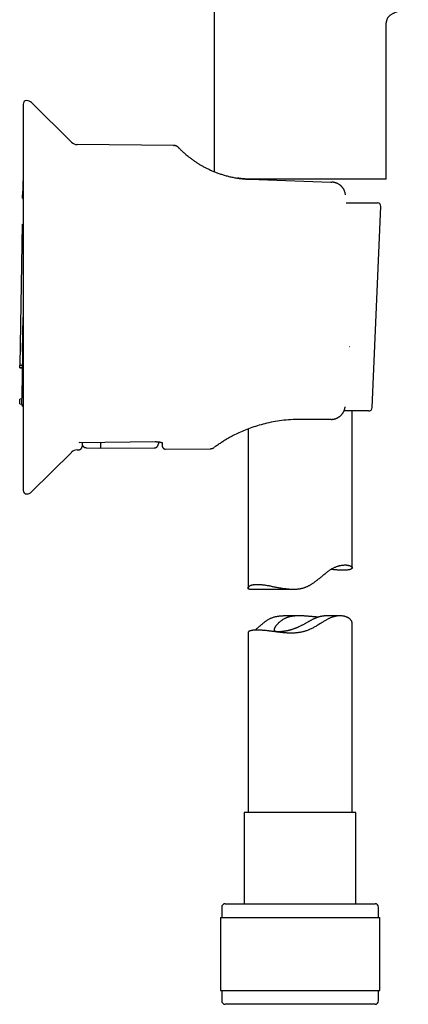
# Model space of a CAD drawing. Header units: millimetres. Extents: x 8 to 855, y 12 to 815.
# Tile 43 of 55: x 606 to 662, y 495 to 637. Entities that reach past the tile are written whole.
import ezdxf

# ---------------------------------------------------------------- set-up
doc = ezdxf.new("R2010")
doc.units = ezdxf.units.MM

msp = doc.modelspace()

# ---------------------------------------------------------------- linework, layer by layer
at = {"color": 7, "linetype": 'Continuous', "lineweight": 30}
for p, q in [((634.1, 679.15), (634.1, 615.23)), ((658.9, 614.15), (658.9, 636.65)), ((606.6, 624.97), (606.6, 569.28)), ((613.55, 619.47), (607.8, 625.18)), ((628.27, 619), (614.39, 619.12)), ((628.27, 619), (628.29, 619)), ((628.98, 618.7), (628.98, 618.7)), ((628.99, 618.69), (628.99, 618.69)), ((606.59, 615.49), (606.54, 612.42)), ((606.6, 615.49), (606.59, 615.49)), ((606.6, 615.49), (606.59, 615.49)), ((658.9, 614.15), (638.79, 614.15)), ((639.25, 614.13), (650.91, 613.72)), ((650.91, 613.72), (651.07, 613.72)), ((606.52, 611.43), (606.54, 612.42)), ((606.6, 612.42), (606.54, 612.42)), ((653.14, 610.74), (657.63, 610.74)), ((656.87, 581.22), (658.13, 610.22)), ((606.46, 607.64), (606.1, 587.36)), ((606.46, 607.64), (606.6, 607.63)), ((606.51, 589.32), (606.6, 594.3)), ((606.51, 589), (606.46, 586.24)), ((606.51, 589.32), (606.51, 589)), ((606.51, 589), (606.6, 589)), ((606.1, 587.36), (606.48, 587.35)), ((606.1, 586.98), (606.1, 587.36)), ((606.46, 586.19), (606.45, 585.97)), ((606.46, 586.24), (606.6, 586.24)), ((606.46, 586.24), (606.46, 586.19)), ((606.44, 584.94), (606.42, 583.99)), ((606.45, 585.97), (606.44, 584.94)), ((606.45, 585.97), (606.6, 585.97)), ((606.41, 583.31), (606.38, 581.77)), ((606.42, 583.99), (606.41, 583.5)), ((606.41, 583.5), (606.41, 583.31)), ((606.41, 583.31), (606.6, 583.31)), ((606.13, 581.77), (606.14, 582.46)), ((606.13, 581.77), (606.38, 581.72)), ((606.39, 582.5), (606.14, 582.46)), ((656.37, 580.74), (652.82, 580.74)), ((652.97, 581.32), (652.97, 581.32)), ((654, 558.14), (654, 580.74)), ((650.84, 579.53), (646.5, 579.53)), ((646.5, 579.53), (646.5, 579.53)), ((650.95, 579.53), (650.84, 579.53)), ((638.72, 578.03), (638.75, 578.04)), ((638.74, 578.04), (638.75, 578.04)), ((639, 578.14), (639, 555.22)), ((614.6, 576.24), (614.75, 576.22)), ((614.75, 576.22), (625.6, 576.32)), ((615.09, 576.22), (615.08, 575.63)), ((625.6, 576.32), (625.6, 576.32)), ((626.61, 576.18), (626.62, 575.73)), ((607.8, 569.07), (613.55, 574.78)), ((614.39, 575.13), (614.6, 575.13)), ((615.66, 575.45), (617.77, 575.36)), ((617.77, 575.36), (625.49, 575.43)), ((627.12, 575.24), (633.54, 575.3)), ((639.21, 555.06), (645.53, 555.06)), ((646.37, 551.22), (644.08, 551.22)), ((652.24, 551.22), (649.95, 551.22)), ((654, 522.86), (654, 550.17)), ((639, 548.82), (639, 522.86)), ((638.45, 522.86), (638.45, 509.74)), ((654.55, 522.86), (638.45, 522.86)), ((654.55, 509.74), (654.55, 522.86)), ((635.7, 509.74), (657.3, 509.74)), ((635.2, 509.24), (635.2, 507.74)), ((657.8, 507.74), (657.8, 509.24)), ((635.02, 507.74), (635.02, 497.24)), ((635.02, 507.74), (657.97, 507.74)), ((657.97, 497.24), (657.97, 507.74)), ((635.02, 497.24), (657.97, 497.24)), ((635.2, 497.24), (635.2, 495.74)), ((657.8, 495.74), (657.8, 497.24)), ((637.59, 495.24), (635.7, 495.24)), ((657.3, 495.24), (637.59, 495.24))]:
    msp.add_line(p, q, dxfattribs=at)
at = {"color": 7, "linetype": 'Continuous', "lineweight": 30, "flags": 128}
for points in [[(653.63, 590.04), (653.63, 590.04), (653.64, 590.04), (653.64, 590.05)], [(652.97, 581.32), (652.98, 581.33), (652.97, 581.33)]]:
    msp.add_lwpolyline(points, dxfattribs=at)
at = {"color": 7, "linetype": 'Continuous', "lineweight": 30}
for centre, radius, start, end in [((607.1, 624.97), 0.5, 90, 180), ((607.1, 624.47), 1, 45.1969, 90), ((614.4, 620.32), 1.2, 225.1969, 269.5), ((628.26, 618), 1, 75.2672, 88.6579), ((606.89, 611.43), 0.363, 179.5904, 217.7367), ((657.63, 610.24), 0.5, 357.5187, 90), ((606.88, 581.75), 0.5, 184.0804, 235.7979), ((656.37, 581.24), 0.5, 270, 357.5187), ((614.4, 573.93), 1.2, 90.5, 134.8031), ((607.1, 569.28), 0.5, 180, 270), ((607.1, 569.78), 1, 270, 314.8031), ((635.7, 509.24), 0.5, 90, 180), ((657.3, 509.24), 0.5, 0, 90), ((635.7, 495.74), 0.5, 180, 270), ((657.3, 495.74), 0.5, 270, 0)]:
    msp.add_arc(centre, radius, start, end, dxfattribs=at)
for points, knots in [([(662.09, 638.65), (662.08, 638.65), (661.98, 638.64), (661.8, 638.6), (661.55, 638.56), (661.31, 638.5), (661.07, 638.44), (660.83, 638.38), (660.6, 638.3), (660.39, 638.23), (660.2, 638.15), (660.03, 638.08), (659.87, 638), (659.72, 637.91), (659.58, 637.82), (659.44, 637.72), (659.33, 637.62), (659.24, 637.52), (659.16, 637.43), (659.09, 637.33), (659.04, 637.23), (658.99, 637.12), (658.95, 637.01), (658.92, 636.89), (658.9, 636.77), (658.9, 636.69), (658.9, 636.65)], [0, 0, 0, 0, 0.007276, 0.070398, 0.1344, 0.195124, 0.255821, 0.316123, 0.375679, 0.434168, 0.48066, 0.526126, 0.570456, 0.613573, 0.655433, 0.696043, 0.735464, 0.765625, 0.795233, 0.824417, 0.853344, 0.882217, 0.910749, 0.939706, 0.969362, 1, 1, 1, 1]), ([(628.97, 618.71), (628.96, 618.72), (628.94, 618.74), (628.92, 618.76), (628.9, 618.78), (628.88, 618.79), (628.86, 618.8), (628.84, 618.82), (628.83, 618.82), (628.82, 618.83), (628.81, 618.84), (628.8, 618.84), (628.78, 618.86), (628.74, 618.88), (628.69, 618.9), (628.63, 618.93), (628.56, 618.95), (628.47, 618.98), (628.39, 618.99), (628.32, 618.99), (628.3, 618.99)], [0, 0, 0, 0, 0.0937822, 0.1756112, 0.2454874, 0.3034563, 0.3496499, 0.3843963, 0.4034525, 0.4110291, 0.417568, 0.4381456, 0.4627399, 0.5100043, 0.5684561, 0.6376261, 0.717353, 0.8073096, 0.9069524, 1, 1, 1, 1]), ([(628.95, 618.73), (628.95, 618.73), (628.95, 618.73), (628.96, 618.72), (628.96, 618.72)], [0, 0, 0, 0, 0.446039, 1, 1, 1, 1]), ([(628.98, 618.7), (628.99, 618.69), (628.99, 618.69), (629.04, 618.64), (629.11, 618.57), (629.22, 618.46), (629.35, 618.33), (629.51, 618.18), (629.69, 618.01), (629.88, 617.84), (630.1, 617.65), (630.31, 617.48), (630.52, 617.32), (630.69, 617.18), (630.89, 617.03), (631.09, 616.89), (631.34, 616.71), (631.64, 616.51), (632.01, 616.28), (632.39, 616.06), (632.8, 615.83), (633.23, 615.62), (633.68, 615.41), (634.16, 615.2), (634.66, 615.02), (635.17, 614.84), (635.7, 614.68), (636.25, 614.53), (636.82, 614.41), (637.4, 614.3), (638, 614.22), (638.62, 614.16), (639.04, 614.14), (639.25, 614.13)], [0, 0, 0, 0, 0.044767, 0.088533, 0.131415, 0.173533, 0.215017, 0.256001, 0.290145, 0.324121, 0.358013, 0.391909, 0.413257, 0.434663, 0.456147, 0.477731, 0.499435, 0.531999, 0.564059, 0.595698, 0.627005, 0.658071, 0.688989, 0.719854, 0.750761, 0.78127, 0.811776, 0.842376, 0.873162, 0.904229, 0.935667, 0.967563, 1, 1, 1, 1]), ([(629.03, 618.65), (629.03, 618.65), (629.01, 618.67), (629, 618.68), (628.99, 618.69)], [0, 0, 0, 0, 0.4058087, 1, 1, 1, 1]), ([(638.81, 614.15), (638.8, 614.15), (638.76, 614.15), (638.7, 614.16), (638.63, 614.16), (638.54, 614.17), (638.45, 614.18), (638.36, 614.18), (638.26, 614.19), (638.16, 614.2), (638.06, 614.22), (637.94, 614.23), (637.81, 614.25), (637.71, 614.26), (637.63, 614.27), (637.56, 614.28), (637.5, 614.29), (637.47, 614.3), (637.46, 614.3)], [0, 0, 0, 0, 0.032631, 0.076185, 0.131002, 0.197231, 0.258472, 0.327057, 0.401058, 0.472013, 0.538931, 0.641516, 0.733026, 0.813541, 0.86674, 0.916416, 0.966843, 1, 1, 1, 1]), ([(639.25, 614.13), (639.14, 614.13), (639, 614.14), (638.86, 614.15), (638.82, 614.15)], [0, 0, 0, 0, 0.751991, 1, 1, 1, 1]), ([(639.25, 614.13), (639.24, 614.13), (639.24, 614.13), (639.23, 614.13), (639.23, 614.13)], [0, 0, 0, 0, 0.500794, 1, 1, 1, 1]), ([(653.03, 611.91), (653.02, 611.96), (653.01, 612.06), (652.98, 612.2), (652.94, 612.34), (652.89, 612.47), (652.83, 612.59), (652.78, 612.69), (652.72, 612.79), (652.66, 612.87), (652.6, 612.96), (652.54, 613.03), (652.48, 613.09), (652.42, 613.15), (652.36, 613.2), (652.3, 613.26), (652.21, 613.32), (652.11, 613.39), (651.98, 613.47), (651.85, 613.54), (651.73, 613.58), (651.63, 613.62), (651.56, 613.64), (651.49, 613.66), (651.42, 613.67), (651.34, 613.69), (651.27, 613.7), (651.18, 613.71), (651.12, 613.71), (651.09, 613.71)], [0, 0, 0, 0, 0.052424, 0.103428, 0.152513, 0.199337, 0.243461, 0.284597, 0.322747, 0.35799, 0.394783, 0.427923, 0.457458, 0.485074, 0.513008, 0.541325, 0.570053, 0.621273, 0.673636, 0.726643, 0.777642, 0.805126, 0.831856, 0.857851, 0.883838, 0.907505, 0.934704, 0.965509, 1, 1, 1, 1]), ([(606.1, 586.98), (606.1, 586.98), (606.1, 586.98), (606.11, 586.98), (606.13, 586.98), (606.16, 586.98), (606.19, 586.98), (606.23, 586.98), (606.27, 586.98), (606.32, 586.98), (606.37, 586.98), (606.42, 586.98), (606.45, 586.98), (606.47, 586.98)], [0, 0, 0, 0, 0.137057, 0.207616, 0.278173, 0.415245, 0.485892, 0.556537, 0.691603, 0.761253, 0.830901, 0.914956, 1, 1, 1, 1]), ([(606.47, 586.98), (606.44, 586.98), (606.39, 586.98), (606.31, 586.98), (606.24, 586.98), (606.18, 586.98), (606.14, 586.98), (606.11, 586.98), (606.1, 586.98), (606.1, 586.98), (606.1, 586.98)], [0, 0, 0, 0, 0.1327519, 0.2655229, 0.3981225, 0.5307399, 0.6664253, 0.8021208, 0.9010604, 1, 1, 1, 1]), ([(606.38, 581.72), (606.38, 581.72), (606.38, 581.72), (606.38, 581.74), (606.38, 581.76), (606.38, 581.77)], [0, 0, 0, 0, 0.32799, 0.659085, 1, 1, 1, 1]), ([(650.97, 579.53), (650.99, 579.53), (651.03, 579.53), (651.08, 579.53), (651.16, 579.54), (651.27, 579.55), (651.4, 579.58), (651.53, 579.61), (651.65, 579.65), (651.76, 579.69), (651.88, 579.75), (651.99, 579.81), (652.09, 579.87), (652.17, 579.93), (652.24, 579.98), (652.3, 580.03), (652.37, 580.09), (652.43, 580.16), (652.5, 580.23), (652.57, 580.31), (652.63, 580.4), (652.69, 580.5), (652.76, 580.6), (652.81, 580.72), (652.86, 580.83), (652.9, 580.94), (652.93, 581.06), (652.96, 581.19), (652.97, 581.28), (652.97, 581.32)], [0, 0, 0, 0, 0.024088, 0.044247, 0.060904, 0.106527, 0.151151, 0.198421, 0.238824, 0.281646, 0.325752, 0.369095, 0.411592, 0.441408, 0.470761, 0.499659, 0.528135, 0.558076, 0.591753, 0.629201, 0.665085, 0.703895, 0.745656, 0.790453, 0.828516, 0.868567, 0.910605, 0.954492, 1, 1, 1, 1]), ([(646.5, 579.53), (646.04, 579.52), (645.15, 579.5), (643.85, 579.37), (642.61, 579.18), (641.43, 578.92), (640.33, 578.61), (639.3, 578.26), (638.34, 577.89), (637.46, 577.49), (636.67, 577.09), (635.99, 576.72), (635.42, 576.37), (634.94, 576.06), (634.57, 575.81), (634.31, 575.63), (634.17, 575.53), (634.15, 575.51), (634.14, 575.51)], [0, 0, 0, 0, 0.068914, 0.135374, 0.199899, 0.26305, 0.325429, 0.387658, 0.450367, 0.514167, 0.57754, 0.640758, 0.704556, 0.769654, 0.834261, 0.898102, 0.961845, 1, 1, 1, 1]), ([(615.09, 576.06), (615.09, 576.04), (615.09, 576.01), (615.09, 575.97), (615.1, 575.93), (615.11, 575.89), (615.12, 575.85), (615.14, 575.8), (615.17, 575.74), (615.2, 575.69), (615.24, 575.65), (615.27, 575.62), (615.31, 575.58), (615.36, 575.55), (615.42, 575.51), (615.49, 575.48), (615.57, 575.46), (615.63, 575.46), (615.66, 575.45)], [0, 0, 0, 0, 0.0596496, 0.1081921, 0.1456416, 0.1822851, 0.2208942, 0.289589, 0.3615638, 0.4326199, 0.4849824, 0.5363383, 0.5889316, 0.6520233, 0.7259697, 0.8097215, 0.9017393, 1, 1, 1, 1]), ([(617.77, 575.36), (617.77, 575.36), (617.77, 575.36), (617.77, 575.38), (617.77, 575.42), (617.77, 575.46), (617.77, 575.52), (617.77, 575.59), (617.78, 575.67), (617.78, 575.76), (617.78, 575.86), (617.78, 575.97), (617.78, 576.06), (617.78, 576.1)], [0, 0, 0, 0, 0.093331, 0.186663, 0.279994, 0.373326, 0.466659, 0.559991, 0.647992, 0.735993, 0.823994, 0.911997, 1, 1, 1, 1]), ([(617.79, 576.25), (617.79, 576.25), (617.79, 576.22), (617.78, 576.18), (617.78, 576.14), (617.78, 576.12), (617.78, 576.1), (617.78, 576.1)], [0, 0, 0, 0, 0.031026, 0.353076, 0.568356, 0.783996, 1, 1, 1, 1]), ([(625.6, 576.32), (625.64, 576.32), (625.7, 576.32), (625.78, 576.32), (625.86, 576.31), (625.93, 576.31), (625.99, 576.3), (626.04, 576.3), (626.09, 576.29), (626.14, 576.29), (626.18, 576.28), (626.22, 576.28), (626.28, 576.27), (626.36, 576.25), (626.43, 576.23), (626.49, 576.22), (626.53, 576.21), (626.57, 576.19), (626.59, 576.19), (626.61, 576.18), (626.63, 576.17), (626.64, 576.17), (626.66, 576.16), (626.68, 576.15), (626.69, 576.15), (626.7, 576.14), (626.71, 576.14), (626.71, 576.14), (626.71, 576.13), (626.72, 576.13), (626.72, 576.13), (626.72, 576.13)], [0, 0, 0, 0, 0.058181, 0.111366, 0.159763, 0.203513, 0.242715, 0.277434, 0.313241, 0.342712, 0.369481, 0.397125, 0.42564, 0.500672, 0.579777, 0.620413, 0.661727, 0.700036, 0.732046, 0.749924, 0.768363, 0.79172, 0.819941, 0.850659, 0.876268, 0.896255, 0.914529, 0.940487, 0.972008, 0.999267, 1, 1, 1, 1]), ([(626.09, 576.29), (626.09, 576.28), (626.09, 576.24), (626.09, 576.19), (626.09, 576.13), (626.09, 576.08), (626.09, 576.05), (626.09, 576.02), (626.09, 576.01), (626.09, 576.02), (626.09, 576.02)], [0, 0, 0, 0, 0.0600936, 0.2041222, 0.3480078, 0.4917721, 0.6610812, 0.8302871, 0.9994245, 1, 1, 1, 1]), ([(635.36, 576.33), (635.36, 576.33), (635.36, 576.33), (635.37, 576.33), (635.37, 576.33)], [0, 0, 0, 0, 0.975625, 1, 1, 1, 1]), ([(635.37, 576.34), (635.37, 576.34), (635.37, 576.34), (635.39, 576.35), (635.39, 576.35)], [0, 0, 0, 0, 0.921811, 1, 1, 1, 1]), ([(614.58, 575.14), (614.61, 575.14), (614.65, 575.14), (614.72, 575.16), (614.77, 575.18), (614.82, 575.2), (614.86, 575.23), (614.9, 575.25), (614.92, 575.28), (614.95, 575.31), (614.98, 575.34), (615.01, 575.38), (615.03, 575.42), (615.05, 575.47), (615.06, 575.51), (615.08, 575.57), (615.08, 575.61), (615.08, 575.63)], [0, 0, 0, 0, 0.0909387, 0.1767063, 0.2556635, 0.3265197, 0.3883484, 0.440551, 0.4870948, 0.5336154, 0.5954372, 0.6567807, 0.7199285, 0.7772995, 0.8438802, 0.9185877, 1, 1, 1, 1]), ([(625.49, 575.43), (625.52, 575.43), (625.58, 575.43), (625.65, 575.45), (625.72, 575.47), (625.78, 575.5), (625.83, 575.53), (625.87, 575.56), (625.9, 575.59), (625.94, 575.63), (625.97, 575.67), (626.01, 575.72), (626.03, 575.78), (626.06, 575.83), (626.07, 575.89), (626.08, 575.95), (626.09, 575.99), (626.09, 576.02)], [0, 0, 0, 0, 0.092541, 0.179451, 0.258995, 0.329825, 0.39099, 0.441899, 0.488638, 0.53656, 0.602052, 0.669043, 0.738161, 0.796037, 0.859504, 0.9278, 1, 1, 1, 1]), ([(626.62, 575.74), (626.62, 575.72), (626.62, 575.68), (626.63, 575.63), (626.64, 575.59), (626.66, 575.55), (626.68, 575.5), (626.71, 575.46), (626.74, 575.42), (626.77, 575.39), (626.8, 575.36), (626.85, 575.32), (626.91, 575.29), (626.97, 575.27), (627.05, 575.25), (627.1, 575.25), (627.12, 575.25)], [0, 0, 0, 0, 0.0763015, 0.1411623, 0.1929545, 0.2328258, 0.3118124, 0.3938186, 0.4388173, 0.4935472, 0.5580434, 0.6319079, 0.7143979, 0.8043589, 0.9002092, 1, 1, 1, 1]), ([(633.54, 575.3), (633.57, 575.3), (633.64, 575.3), (633.72, 575.32), (633.79, 575.34), (633.86, 575.35), (633.9, 575.37), (633.94, 575.39), (633.97, 575.4), (633.99, 575.41), (634.02, 575.43), (634.06, 575.45), (634.08, 575.46), (634.09, 575.47)], [0, 0, 0, 0, 0.165075, 0.312561, 0.441474, 0.551236, 0.64157, 0.701949, 0.748797, 0.792437, 0.848574, 0.917737, 1, 1, 1, 1]), ([(634.08, 575.47), (634.09, 575.47), (634.09, 575.47), (634.09, 575.47), (634.1, 575.47)], [0, 0, 0, 0, 0.686034, 1, 1, 1, 1]), ([(634.13, 575.5), (634.12, 575.49), (634.12, 575.49), (634.11, 575.49), (634.11, 575.49)], [0, 0, 0, 0, 0.4996333, 1, 1, 1, 1]), ([(640.31, 555.75), (640.37, 555.75), (640.48, 555.75), (640.67, 555.74), (640.86, 555.73), (641.06, 555.71), (641.28, 555.68), (641.5, 555.65), (641.73, 555.61), (641.97, 555.57), (642.21, 555.52), (642.46, 555.47), (642.71, 555.42), (642.97, 555.37), (643.23, 555.32), (643.51, 555.27), (643.79, 555.22), (644.05, 555.18), (644.28, 555.15), (644.49, 555.12), (644.71, 555.1), (644.93, 555.08), (645.15, 555.07), (645.37, 555.06), (645.6, 555.06), (645.8, 555.06), (645.99, 555.07), (646.15, 555.09), (646.32, 555.11), (646.49, 555.13), (646.66, 555.17), (646.82, 555.21), (646.99, 555.25), (647.15, 555.3), (647.31, 555.36), (647.46, 555.43), (647.62, 555.5), (647.77, 555.57), (647.91, 555.65), (648.06, 555.74), (648.2, 555.83), (648.37, 555.94), (648.56, 556.07), (648.76, 556.22), (648.97, 556.38), (649.17, 556.54), (649.37, 556.7), (649.56, 556.86), (649.75, 557.02), (649.94, 557.18), (650.14, 557.34), (650.33, 557.49), (650.53, 557.64), (650.72, 557.77), (650.89, 557.88), (651.04, 557.98), (651.19, 558.06), (651.35, 558.14), (651.51, 558.22), (651.66, 558.28), (651.81, 558.34), (651.96, 558.39), (652.11, 558.43), (652.24, 558.47), (652.38, 558.49), (652.51, 558.52), (652.64, 558.53), (652.76, 558.54), (652.88, 558.55), (653, 558.55), (653.13, 558.55), (653.26, 558.53), (653.38, 558.52), (653.49, 558.49), (653.59, 558.47), (653.68, 558.43), (653.76, 558.4), (653.83, 558.36), (653.88, 558.33), (653.93, 558.29), (653.96, 558.25), (653.99, 558.21), (654, 558.17), (654, 558.13), (653.99, 558.09), (653.97, 558.05), (653.93, 558.01), (653.88, 557.98), (653.82, 557.94), (653.75, 557.91), (653.66, 557.88), (653.55, 557.86), (653.43, 557.84), (653.3, 557.82), (653.17, 557.81), (653.02, 557.8), (652.86, 557.79), (652.69, 557.79), (652.51, 557.79), (652.32, 557.8), (652.11, 557.81), (651.9, 557.82), (651.69, 557.84), (651.47, 557.85), (651.24, 557.88), (651.06, 557.9), (650.96, 557.91), (650.93, 557.91)], [0, 0, 0, 0, 0.01099, 0.021979, 0.033057, 0.044135, 0.055482, 0.066828, 0.078262, 0.089697, 0.100683, 0.11167, 0.122726, 0.133781, 0.145044, 0.156306, 0.167642, 0.178978, 0.187162, 0.195346, 0.203567, 0.211787, 0.220139, 0.228491, 0.236901, 0.245312, 0.251488, 0.257664, 0.263876, 0.270089, 0.276431, 0.282773, 0.289168, 0.295563, 0.301741, 0.307919, 0.314139, 0.320358, 0.32668, 0.333002, 0.339349, 0.345695, 0.355481, 0.365267, 0.375089, 0.384912, 0.394785, 0.404662, 0.414367, 0.424078, 0.434245, 0.444412, 0.45464, 0.464866, 0.472747, 0.480627, 0.48857, 0.496512, 0.504653, 0.512794, 0.521004, 0.529215, 0.537095, 0.544975, 0.552909, 0.560844, 0.568933, 0.577023, 0.585159, 0.593296, 0.60379, 0.614285, 0.62486, 0.635434, 0.646233, 0.657033, 0.667902, 0.678772, 0.689459, 0.700146, 0.710896, 0.721645, 0.732589, 0.743532, 0.754542, 0.765553, 0.777209, 0.788865, 0.800606, 0.812346, 0.824359, 0.836371, 0.84848, 0.86059, 0.871874, 0.883158, 0.894524, 0.90589, 0.917515, 0.929141, 0.940857, 0.952573, 0.963604, 0.974635, 0.98574, 0.996846, 1, 1, 1, 1]), ([(639.21, 555.06), (639.21, 555.06), (639.19, 555.06), (639.15, 555.06), (639.1, 555.07), (639.06, 555.1), (639.03, 555.12), (639.01, 555.16), (639, 555.2), (639, 555.24), (639.01, 555.28), (639.02, 555.33), (639.05, 555.38), (639.09, 555.42), (639.14, 555.47), (639.2, 555.52), (639.27, 555.56), (639.36, 555.6), (639.45, 555.64), (639.54, 555.67), (639.63, 555.69), (639.72, 555.71), (639.8, 555.72), (639.89, 555.73), (639.99, 555.74), (640.09, 555.75), (640.2, 555.75), (640.27, 555.75), (640.31, 555.75)], [0, 0, 0, 0, 0.009698, 0.041005, 0.083393, 0.125783, 0.168499, 0.211217, 0.254782, 0.298347, 0.342157, 0.385968, 0.430675, 0.475383, 0.520336, 0.56529, 0.611035, 0.65678, 0.70282, 0.748859, 0.779982, 0.811104, 0.842331, 0.873557, 0.90511, 0.936664, 0.968332, 1, 1, 1, 1]), ([(640.01, 549.16), (640.02, 549.17), (640.05, 549.2), (640.13, 549.26), (640.23, 549.34), (640.35, 549.45), (640.49, 549.57), (640.66, 549.72), (640.83, 549.88), (641.02, 550.03), (641.21, 550.19), (641.39, 550.33), (641.55, 550.45), (641.69, 550.55), (641.84, 550.64), (642, 550.73), (642.16, 550.82), (642.33, 550.9), (642.5, 550.97), (642.68, 551.03), (642.86, 551.08), (643.05, 551.13), (643.24, 551.16), (643.43, 551.19), (643.64, 551.21), (643.84, 551.22), (643.99, 551.22), (644.07, 551.22), (644.08, 551.22)], [0, 0, 0, 0, 0.006678, 0.041852, 0.077037, 0.112214, 0.16543, 0.21865, 0.272763, 0.326877, 0.381214, 0.435548, 0.472276, 0.509003, 0.545863, 0.582721, 0.620176, 0.657628, 0.695408, 0.733188, 0.769951, 0.806714, 0.843815, 0.880915, 0.919026, 0.957138, 0.995568, 1, 1, 1, 1]), ([(654, 550.17), (654, 550.18), (654, 550.22), (653.99, 550.29), (653.96, 550.37), (653.93, 550.45), (653.88, 550.53), (653.81, 550.61), (653.74, 550.69), (653.65, 550.77), (653.56, 550.85), (653.46, 550.91), (653.36, 550.97), (653.26, 551.02), (653.14, 551.07), (653.01, 551.11), (652.88, 551.15), (652.73, 551.18), (652.59, 551.2), (652.46, 551.22), (652.33, 551.22), (652.2, 551.22), (652.07, 551.22), (651.93, 551.21), (651.79, 551.19), (651.64, 551.16), (651.49, 551.13), (651.34, 551.09), (651.19, 551.05), (651.04, 550.99), (650.88, 550.93), (650.72, 550.86), (650.56, 550.78), (650.4, 550.7), (650.23, 550.6), (650.05, 550.5), (649.85, 550.38), (649.63, 550.24), (649.36, 550.08), (649.09, 549.91), (648.85, 549.76), (648.64, 549.64), (648.42, 549.52), (648.2, 549.41), (647.97, 549.3), (647.75, 549.2), (647.54, 549.12), (647.34, 549.04), (647.14, 548.98), (646.93, 548.92), (646.71, 548.87), (646.49, 548.83), (646.27, 548.8), (646.05, 548.77), (645.83, 548.75), (645.62, 548.74), (645.41, 548.73), (645.19, 548.73), (644.98, 548.74), (644.76, 548.74), (644.55, 548.75), (644.31, 548.77), (644.04, 548.79), (643.75, 548.82), (643.47, 548.85), (643.19, 548.89), (642.91, 548.92), (642.63, 548.96), (642.36, 548.99), (642.1, 549.03), (641.85, 549.06), (641.61, 549.09), (641.37, 549.11), (641.14, 549.13), (640.92, 549.15), (640.71, 549.16), (640.5, 549.17), (640.38, 549.17), (640.31, 549.17)], [0, 0, 0, 0, 0.008911, 0.024612, 0.040313, 0.056109, 0.071905, 0.087997, 0.104089, 0.120285, 0.136481, 0.149772, 0.163063, 0.176425, 0.189786, 0.203396, 0.217005, 0.230717, 0.244429, 0.254591, 0.264752, 0.274973, 0.285193, 0.295618, 0.306044, 0.316549, 0.327055, 0.33722, 0.347386, 0.357633, 0.367881, 0.378376, 0.38887, 0.399436, 0.410003, 0.422584, 0.435169, 0.447751, 0.466762, 0.485774, 0.498659, 0.511546, 0.524429, 0.537439, 0.550453, 0.56346, 0.574369, 0.585278, 0.596273, 0.607268, 0.618555, 0.629843, 0.641232, 0.652621, 0.663529, 0.674438, 0.685412, 0.696388, 0.707542, 0.718697, 0.729904, 0.74111, 0.756805, 0.772501, 0.788309, 0.804118, 0.820264, 0.83641, 0.852671, 0.868932, 0.884993, 0.901053, 0.917235, 0.933416, 0.949991, 0.966565, 0.983283, 1, 1, 1, 1]), ([(649.03, 551.04), (649.03, 551.04), (648.98, 551.04), (648.9, 551.05), (648.77, 551.06), (648.65, 551.07), (648.52, 551.08), (648.39, 551.09), (648.26, 551.1), (648.12, 551.11), (647.98, 551.13), (647.83, 551.14), (647.68, 551.15), (647.54, 551.17), (647.38, 551.18), (647.23, 551.19), (647.08, 551.2), (646.92, 551.21), (646.76, 551.22), (646.6, 551.22), (646.44, 551.22), (646.28, 551.22), (646.13, 551.22), (645.98, 551.22), (645.83, 551.21), (645.68, 551.19), (645.52, 551.18), (645.37, 551.16), (645.23, 551.13), (645.1, 551.1), (644.98, 551.07), (644.85, 551.04), (644.73, 551.01), (644.62, 550.97), (644.5, 550.92), (644.39, 550.87), (644.27, 550.82), (644.15, 550.75), (644.03, 550.68), (643.92, 550.61), (643.8, 550.53), (643.7, 550.45), (643.59, 550.36), (643.5, 550.28), (643.4, 550.19), (643.32, 550.11), (643.24, 550.02), (643.16, 549.94), (643.09, 549.86), (643.02, 549.78), (642.96, 549.7), (642.91, 549.62), (642.87, 549.55), (642.83, 549.49), (642.81, 549.44), (642.79, 549.39), (642.77, 549.34), (642.76, 549.29), (642.75, 549.25), (642.75, 549.21), (642.75, 549.17), (642.76, 549.14), (642.78, 549.11), (642.8, 549.09), (642.83, 549.06), (642.86, 549.04), (642.91, 549.02), (642.95, 549.01), (643.01, 548.99), (643.09, 548.98), (643.18, 548.97), (643.29, 548.96), (643.37, 548.96), (643.41, 548.96)], [0, 0, 0, 0, 0.0022918, 0.0162261, 0.0301603, 0.0435745, 0.0569888, 0.0704928, 0.0839969, 0.0977807, 0.1115646, 0.1254443, 0.139324, 0.1530539, 0.1667837, 0.1806103, 0.1944368, 0.2085762, 0.2227155, 0.2369688, 0.251222, 0.2645928, 0.2779635, 0.2914423, 0.304921, 0.3187592, 0.3325972, 0.3465687, 0.3605402, 0.3726048, 0.3846694, 0.3968251, 0.4089809, 0.4214181, 0.4338555, 0.4463859, 0.4589166, 0.4742186, 0.4895212, 0.5049451, 0.5203694, 0.5361138, 0.5518584, 0.5676951, 0.5835319, 0.5993513, 0.6151705, 0.631082, 0.6469932, 0.6632195, 0.6794454, 0.6957975, 0.7121492, 0.7251763, 0.7382031, 0.7513127, 0.7644221, 0.7778073, 0.7911924, 0.8046797, 0.818167, 0.8311968, 0.8442267, 0.8573541, 0.8704815, 0.8839144, 0.8973472, 0.9108845, 0.9244219, 0.9431436, 0.9619334, 0.9809316, 1, 1, 1, 1]), ([(643.41, 548.96), (643.43, 548.96), (643.49, 548.96), (643.58, 548.97), (643.67, 548.97), (643.77, 548.98), (643.88, 548.99), (643.98, 549), (644.1, 549.01), (644.21, 549.03), (644.33, 549.04), (644.45, 549.06), (644.57, 549.09), (644.7, 549.11), (644.83, 549.14), (644.96, 549.17), (645.09, 549.21), (645.23, 549.25), (645.36, 549.29), (645.49, 549.33), (645.62, 549.38), (645.76, 549.43), (645.89, 549.48), (646.03, 549.53), (646.16, 549.59), (646.31, 549.66), (646.47, 549.73), (646.64, 549.81), (646.81, 549.9), (646.98, 549.99), (647.14, 550.08), (647.31, 550.17), (647.48, 550.26), (647.63, 550.35), (647.78, 550.43), (647.91, 550.5), (648.05, 550.58), (648.18, 550.65), (648.31, 550.72), (648.44, 550.78), (648.57, 550.85), (648.69, 550.9), (648.8, 550.95), (648.9, 550.99), (649, 551.02), (649.09, 551.06), (649.19, 551.09), (649.28, 551.12), (649.37, 551.14), (649.45, 551.16), (649.53, 551.18), (649.61, 551.19), (649.68, 551.2), (649.75, 551.21), (649.82, 551.22), (649.88, 551.22), (649.92, 551.22), (649.94, 551.22), (649.95, 551.22)], [0, 0, 0, 0, 0.017227, 0.034455, 0.051798, 0.069142, 0.086855, 0.104569, 0.122411, 0.140254, 0.157482, 0.174711, 0.192062, 0.209413, 0.227156, 0.244898, 0.262775, 0.280653, 0.297618, 0.314583, 0.331658, 0.348734, 0.366137, 0.383541, 0.401046, 0.418552, 0.440843, 0.463134, 0.485593, 0.508053, 0.530994, 0.553935, 0.577026, 0.600118, 0.619257, 0.638396, 0.657633, 0.67687, 0.696464, 0.716058, 0.73581, 0.755561, 0.771295, 0.787029, 0.802871, 0.818712, 0.834899, 0.851085, 0.867394, 0.883702, 0.899437, 0.915171, 0.931013, 0.946854, 0.963019, 0.979183, 0.995452, 1, 1, 1, 1]), ([(640.31, 549.17), (640.26, 549.17), (640.14, 549.17), (639.99, 549.16), (639.84, 549.15), (639.7, 549.14), (639.58, 549.12), (639.46, 549.09), (639.36, 549.07), (639.27, 549.04), (639.19, 549.01), (639.13, 548.97), (639.08, 548.94), (639.04, 548.9), (639.01, 548.87), (639, 548.84), (639, 548.82), (639, 548.82)], [0, 0, 0, 0, 0.067371, 0.134741, 0.202617, 0.270494, 0.339932, 0.409371, 0.479332, 0.549293, 0.616654, 0.684016, 0.75182, 0.819625, 0.888804, 0.957983, 1, 1, 1, 1])]:
    msp.add_open_spline(points, degree=3, knots=knots, dxfattribs=at)

doc.saveas('drawing.dxf')
